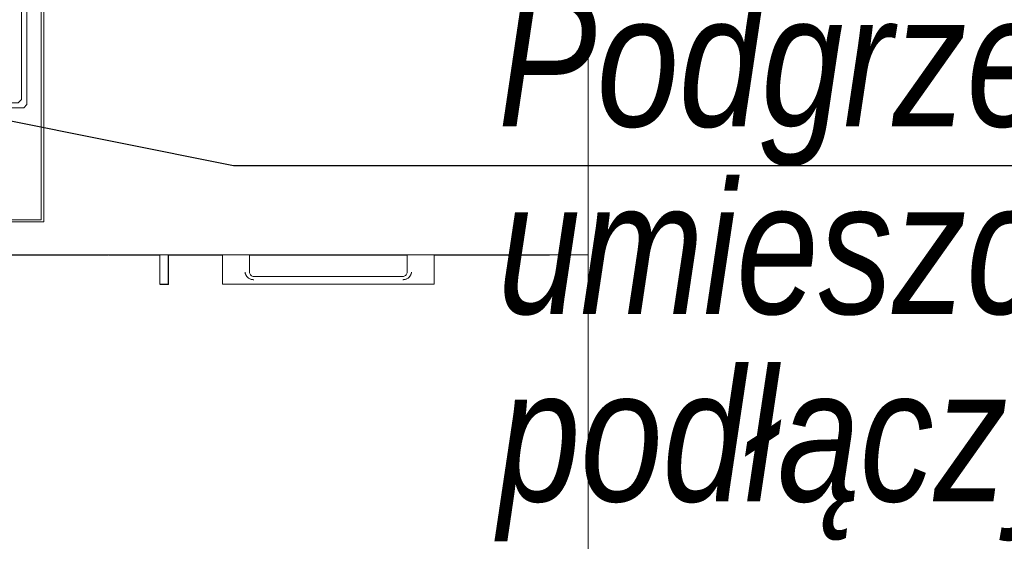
# Model space of a CAD drawing. Header units: millimetres. Extents: x -37728 to 44100, y 631619 to 691915.
# Tile 35 of 256: x -32100 to -31207, y 662098 to 662571. Entities that reach past the tile are written whole.
import ezdxf
from ezdxf import colors
from ezdxf.entities.mleader import LeaderData, LeaderLine
from ezdxf.lldxf.tags import DXFTag
from ezdxf.math import Vec2, Vec3

# ---------------------------------------------------------------- set-up
doc = ezdxf.new("R2010")
doc.units = ezdxf.units.MM
doc.layers.add('_XREF', color=7, linetype='Continuous')
doc.layers.add('IS_Opisy_działek_Wodociag', color=7, linetype='SOLID')
for name, color, linetype, lineweight in [('A-AREA', 252, 'Continuous', 5), ('A-GENM', 252, 'Continuous', 5), ('G-IMPT', 252, 'Continuous', 5), ('I-FURN', 252, 'Continuous', 5), ('Q-SPCQ', 252, 'Continuous', 5)]:
    doc.layers.add(name, color=color, linetype=linetype, lineweight=lineweight)
doc.styles.get("Standard").update_dxf_attribs({"font": 'arial.ttf'})
tags = doc.linetypes.add('SOLID', pattern=[10, 10, 0]).pattern_tags.tags
tags[6:7] = [DXFTag(74, 4), DXFTag(75, 0), DXFTag(340, '0'), DXFTag(46, 0.0), DXFTag(50, 0.0), DXFTag(44, 0.0), DXFTag(45, 0.0)]
tags[4:5] = [DXFTag(74, 4), DXFTag(75, 0), DXFTag(340, '0'), DXFTag(46, 0.0), DXFTag(50, 0.0), DXFTag(44, 0.0), DXFTag(45, 0.0)]

# ---------------------------------------------------------------- blocks, each defined once
blk = doc.blocks.new('Modele ogólne 2 - Modele ogólne 1-9019300-__-00_00 Przyziemie PB')
at = {"layer": 'A-GENM', "color": 252}
for p, q in [((63892.187, 66141.592), (63892.187, 66201.462)), ((63628.875, 66141.592), (63892.187, 66141.592))]:
    blk.add_line(p, q, dxfattribs=at)
blk = doc.blocks.new('MEBLE szafka kuchenna doł 40 - drzwiczki P-8885338-__-00_00 Przyziemie PB')
at = {"layer": 'I-FURN', "color": 252}
blk.add_line((9.6, -60.04), (20.068, -60.04), dxfattribs=at)
blk = doc.blocks.new('MEBLE szafka kuchenna doł 40 - drzwiczki P-V2-__-00_00 Przyziemie PB')
at = {"layer": 'G-IMPT', "color": 252}
for p, q in [((-7.15, -61.559), (-7.15, -60.009)), ((7.15, -60.009), (7.15, -61.559)), ((6.75, -61.959), (-6.75, -61.959))]:
    blk.add_line(p, q, dxfattribs=at)
at = {"layer": 'G-IMPT', "color": 252, "flags": 128}
for points in [[(-7.15, -61.559), (-7.144, -61.629), (-7.126, -61.696), (-7.096, -61.759), (-7.057, -61.816), (-7.008, -61.865), (-6.951, -61.905), (-6.888, -61.934), (-6.82, -61.953), (-6.75, -61.959)], [(-6.75, -61.959), (-6.82, -61.953), (-6.888, -61.934), (-6.951, -61.905), (-7.008, -61.865), (-7.057, -61.816), (-7.096, -61.759), (-7.126, -61.696), (-7.144, -61.629), (-7.15, -61.559)], [(6.75, -61.959), (6.82, -61.953), (6.888, -61.934), (6.951, -61.905), (7.008, -61.865), (7.057, -61.816), (7.096, -61.759), (7.126, -61.696), (7.144, -61.629), (7.15, -61.559)], [(7.15, -61.559), (7.144, -61.629), (7.126, -61.696), (7.096, -61.759), (7.057, -61.816), (7.008, -61.865), (6.951, -61.905), (6.888, -61.934), (6.82, -61.953), (6.75, -61.959)]]:
    blk.add_lwpolyline(points, dxfattribs=at)
at = {"layer": 'I-FURN', "color": 252}
for p, q in [((-19.876, -60.04), (-15.283, -60.04)), ((-15.283, -60.009), (-15.283, -62.649)), ((-14.507, -62.649), (-14.507, -60.009)), ((-14.507, -60.04), (-9.6, -60.04)), ((-14.476, -60.04), (-14.476, -62.69)), ((-9.6, -60.009), (-9.6, -62.659)), ((-7.15, -60.04), (7.153, -60.04)), ((9.6, -62.659), (9.6, -60.009)), ((9.6, -60.04), (20.068, -60.04)), ((-15.283, -62.649), (-14.507, -62.649)), ((-14.476, -62.69), (-15.276, -62.69)), ((9.6, -62.659), (-9.6, -62.659))]:
    blk.add_line(p, q, dxfattribs=at)
for points, knots in [([(-7.55, -61.559), (-7.545, -61.603), (-7.532, -61.667), (-7.503, -61.753), (-7.48, -61.807), (-7.459, -61.849), (-7.436, -61.892), (-7.404, -61.945), (-7.358, -62.006), (-7.249, -62.118), (-7.08, -62.206), (-6.887, -62.251), (-6.795, -62.258), (-6.75, -62.259)], [0, 0, 0, 0, 0.125, 0.1875, 0.25, 0.28125, 0.3125, 0.375, 0.4375, 0.5, 0.75, 0.875, 1, 1, 1, 1]), ([(6.75, -62.259), (6.795, -62.258), (6.887, -62.251), (7.08, -62.206), (7.249, -62.118), (7.358, -62.006), (7.404, -61.945), (7.436, -61.892), (7.459, -61.849), (7.48, -61.807), (7.503, -61.753), (7.532, -61.667), (7.545, -61.603), (7.55, -61.559)], [0, 0, 0, 0, 0.125, 0.25, 0.5, 0.5625, 0.625, 0.6875, 0.71875, 0.75, 0.8125, 0.875, 1, 1, 1, 1])]:
    blk.add_open_spline(points, degree=3, knots=knots, dxfattribs=at)
for points in [[(-6.75, -62.259), (-6.864, -62.254), (-7.069, -62.218), (-7.304, -62.083), (-7.469, -61.868), (-7.531, -61.671), (-7.55, -61.559)], [(7.55, -61.559), (7.531, -61.671), (7.469, -61.868), (7.304, -62.083), (7.069, -62.218), (6.864, -62.254), (6.75, -62.259)]]:
    blk.add_open_spline(points, degree=3, dxfattribs=at)
blk = doc.blocks.new('Kitchen_Appliances_Electrolux_Electrolux-Gas-Hob-60-White - Name - _KGS6424W 949640646 France_-9228141-__-00_00 Przyziemie PB')
at = {"layer": 'G-IMPT', "color": 252, "flags": 128}
for points in [[(-29.75, 25.5), (-29.75, -25.5), (29.75, -25.5), (29.75, 25.5)], [(-29.517, -25.304), (29.517, -25.304), (29.517, 25.304), (-29.517, 25.304)], [(0.201, -14.856), (0.501, -15.156), (27.919, -15.156), (28.218, -14.842), (28.218, 21), (27.733, 21), (27.733, -14.388), (27.434, -14.688), (0.986, -14.688), (0.686, -14.401), (0.686, 21.025), (0.201, 21.025), (0.201, -14.701)]]:
    blk.add_lwpolyline(points, close=True, dxfattribs=at)
blk = doc.blocks.new('A$C4e31ac75')
at = {"layer": 'A-AREA'}
blk.add_line((-744.1, 588.65), (-744.1, 707.65), dxfattribs=at)
at = {"layer": 'A-GENM'}
blk.add_blockref('Modele ogólne 2 - Modele ogólne 1-9019300-__-00_00 Przyziemie PB', (-64636.287, -65433.942), dxfattribs=at)
at = {"layer": 'I-FURN'}
for name, p in [('MEBLE szafka kuchenna doł 40 - drzwiczki P-8885338-__-00_00 Przyziemie PB', (-807.663, 767.659)), ('MEBLE szafka kuchenna doł 40 - drzwiczki P-V2-__-00_00 Przyziemie PB', (-767.663, 767.659))]:
    blk.add_blockref(name, p, dxfattribs=at)
at = {"layer": 'Q-SPCQ'}
blk.add_blockref('Kitchen_Appliances_Electrolux_Electrolux-Gas-Hob-60-White - Name - _KGS6424W 949640646 France_-9228141-__-00_00 Przyziemie PB', (-823.207, 736.15), dxfattribs=at)

msp = doc.modelspace()

# ---------------------------------------------------------------- block references
at = {"layer": '_XREF', "xscale": 10, "yscale": 10, "zscale": 10}
msp.add_blockref('A$C4e31ac75', (-24143.63, 655281.12), dxfattribs=at)

# ---------------------------------------------------------------- next in the draw order: leaders
at = {"layer": 'IS_Opisy_działek_Wodociag', "color": 0, "ltscale": 10}
ml = msp.add_multileader_mtext('Standard', dxfattribs=at)
ml.set_content('\\A1;{\\fArial|b0|i1|c238|p34;\\W0.8;Podgrzewacz elektryczny \\Pumieszczony pod stropem\\Ppodłączyć przez zasyfonowanie,\\Pnaczynie wzbiorcze podłączyć \\Pdo kanalizacji poprzez zasyfonowanie}')
ml.set_leader_properties()
ml.build(insert=Vec2(0, 0))
ml.multileader.update_dxf_attribs({"text_left_attachment_type": 6, "text_right_attachment_type": 6, "dogleg_length": 0, "arrow_head_size": 200})
ctx = ml.context
ctx.base_point, ctx.char_height, ctx.arrow_head_size, ctx.landing_gap_size, ctx.plane_origin = Vec3(-31766.23, 662438.86), 120, 200, 100, Vec3(-32347.48, 670384.35)
ctx.left_attachment, ctx.right_attachment = 6, 6
notes = []
notes.append((ctx, [(0, (1, 1, 0), (-31906.25, 662438.86), (1, 0), 140.01, [(0, [(-33366.75, 662730.32)], 0, [])])]))
ctx.mtext.insert, ctx.mtext.rotation, ctx.mtext.width, ctx.mtext.line_spacing_factor = Vec3(-31666.23, 662594.14), 6.283185, 4722.1177, 0.85
for ctx, leaders in notes:
    for number, flags, end, landing, length, lines in leaders:
        leader = LeaderData()
        leader.index, (leader.has_last_leader_line, leader.has_dogleg_vector, leader.attachment_direction) = number, flags
        leader.last_leader_point, leader.dogleg_vector, leader.dogleg_length = Vec3(end), Vec3(landing), length
        for number, points, colour, breaks in lines:
            line = LeaderLine()
            line.index, line.vertices, line.color, line.breaks = number, Vec3.list(points), colors.encode_raw_color(colour), breaks
            leader.lines.append(line)
        ctx.leaders.append(leader)

doc.saveas('drawing.dxf')
